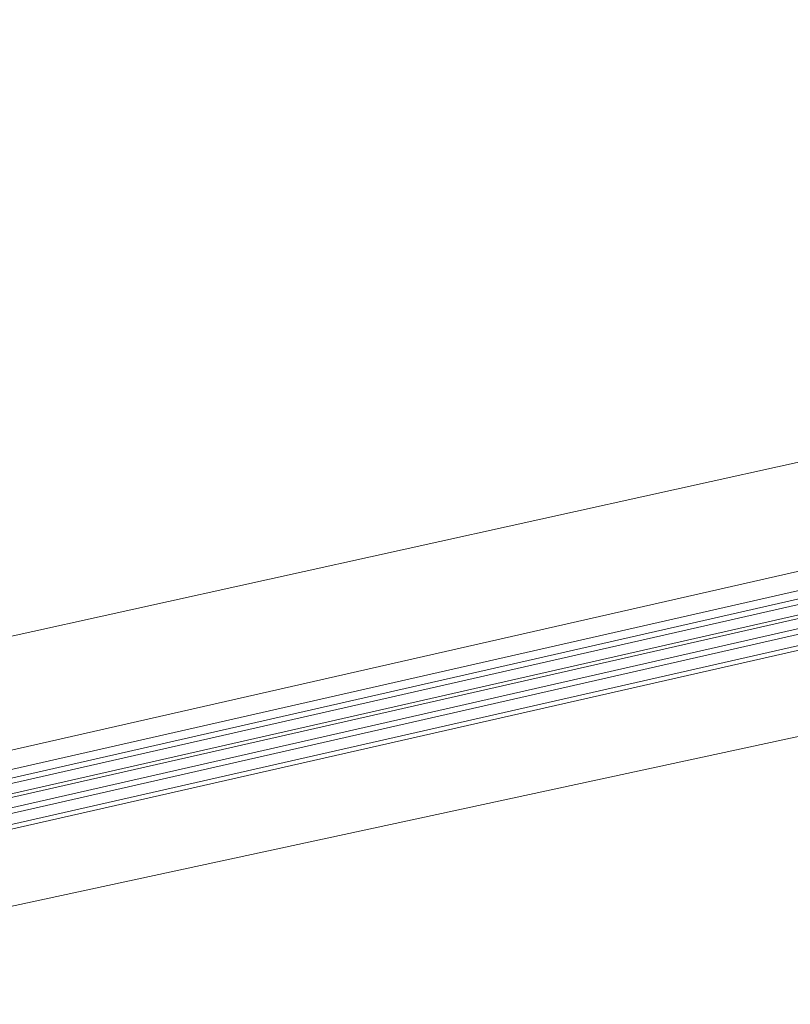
# Model space of a CAD drawing. Header units: millimetres. Extents: x -1662057 to -197461, y -941126 to 63888.
# Tile 154 of 209: x -1586852 to -1586002, y -316841 to -315755. Entities that reach past the tile are written whole.
import ezdxf

# ---------------------------------------------------------------- set-up
doc = ezdxf.new("R2010")
doc.units = ezdxf.units.MM
for name, color, linetype, lineweight in [('A-DETL-GENF', 92, 'CONTINUOUS', 5), ('A-GLAZ', 151, 'CONTINUOUS', 5), ('A-Wall', 252, 'CONTINUOUS', 0)]:
    doc.layers.add(name, color=color, linetype=linetype, lineweight=lineweight)

# ---------------------------------------------------------------- blocks, each defined once
blk = doc.blocks.new('Schueco_AWS-75-BS-SI__Family-01 - Logs - vitrīna 3 - pagrieziena daļa 1-3450264-Pirmā stāva plāns uz atzīmes 0_000 M1-150')
at = {"layer": 'A-DETL-GENF'}
for p, q in [((2140, 102.5), (-2140, 102.5)), ((2025, 102.5), (-2025, 102.5)), ((2025, 97.5), (-2025, 97.5)), ((2025, 85.5), (-2025, 85.5)), ((2025, 79.5), (-2025, 79.5)), ((2025, 68.5), (-2025, 68.5)), ((2025, 64.5), (-2025, 64.5)), ((2025, 53.5), (-2025, 53.5)), ((2025, 47.5), (-2025, 47.5)), ((2025, 38.5), (-2025, 38.5)), ((-2119, 17.5), (2119, 17.5)), ((2025, 17.5), (-2025, 17.5))]:
    blk.add_line(p, q, dxfattribs=at)

msp = doc.modelspace()

# ---------------------------------------------------------------- linework, layer by layer
at = {"layer": 'A-Wall', "color": 251, "lineweight": 5, "true_color": 0x636466}
msp.add_line((-1587702.21069, -316620.61711), (-1582438.31225, -315456.72124), dxfattribs=at)
at = {"layer": 'A-Wall', "color": 251, "true_color": 0x636466}
msp.add_line((-1582296.06866, -315748.03597), (-1587362.21069, -316840.61711), dxfattribs=at)

# ---------------------------------------------------------------- block references
at = {"layer": 'A-GLAZ', "color": 251, "true_color": 0x636466, "rotation": 192.8086353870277}
msp.add_blockref('Schueco_AWS-75-BS-SI__Family-01 - Logs - vitrīna 3 - pagrieziena daļa 1-3450264-Pirmā stāva plāns uz atzīmes 0_000 M1-150', (-1585390.81541, -316208.01437), dxfattribs=at)

doc.saveas('drawing.dxf')
